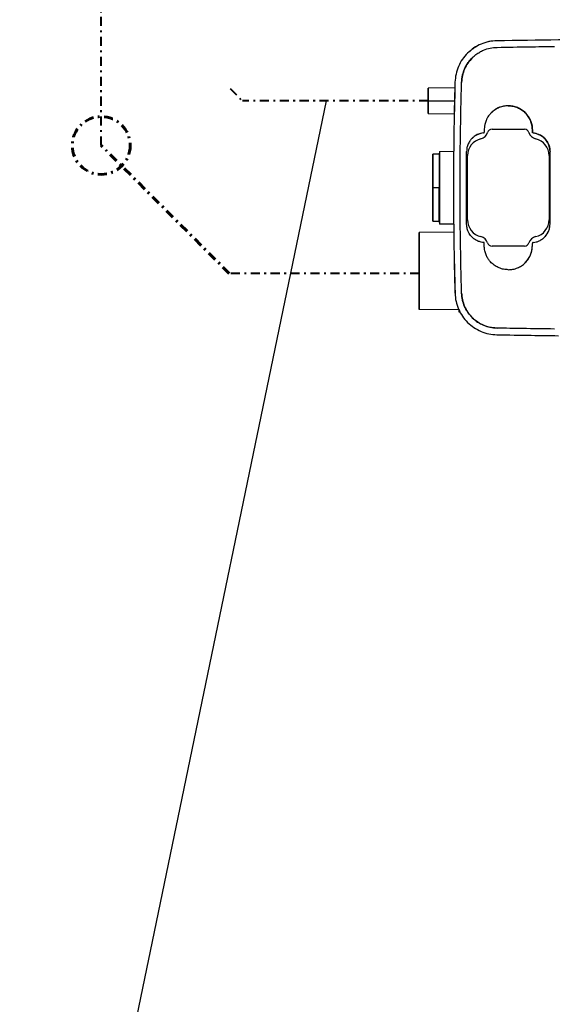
# Model space of a CAD drawing. Header units: millimetres. Extents: x -53858 to 733, y -20463 to 1307.
# Tile 7 of 256: x -49401 to -49372, y -18626 to -18571. Entities that reach past the tile are written whole.
import ezdxf

# ---------------------------------------------------------------- set-up
doc = ezdxf.new("R2010")
doc.units = ezdxf.units.MM
doc.linetypes.add('CONTINOUS', pattern=[0])
doc.linetypes.add('DASHDOT', pattern=[1, 0.5, -0.25, 0, -0.25])
for name, color, linetype, lineweight in [('is_k_przewod_ciś_aranz', 234, 'DASHDOT', 40), ('is_skropliny_opis_ALDI', 27, 'CONTINOUS', 30), ('is_skropliny_przewody', 30, 'DASHDOT', 40)]:
    doc.layers.add(name, color=color, linetype=linetype, lineweight=lineweight)

msp = doc.modelspace()

# ---------------------------------------------------------------- linework, layer by layer
at = {"color": 7, "linetype": 'Continuous', "lineweight": 25}
for p, q in [((-49371.423, -18572.286), (-49374.814, -18572.339)), ((-49376.438, -18573.029), (-49376.438, -18573.029)), ((-49376.18, -18573.287), (-49376.18, -18573.288)), ((-49377.134, -18574.931), (-49378.605, -18574.957)), ((-49377.128, -18574.627), (-49377.128, -18574.627)), ((-49376.763, -18574.638), (-49376.763, -18574.638)), ((-49378.605, -18575.657), (-49377.15, -18575.657)), ((-49374.185, -18575.93), (-49374.185, -18575.93)), ((-49378.605, -18576.357), (-49377.166, -18576.382)), ((-49375.527, -18577.42), (-49375.527, -18577.42)), ((-49375.33, -18577.409), (-49375.325, -18577.41)), ((-49375.085, -18577.232), (-49375.085, -18577.227)), ((-49375.085, -18577.232), (-49373.285, -18577.232)), ((-49373.285, -18577.232), (-49373.285, -18577.227)), ((-49373.046, -18577.41), (-49373.041, -18577.409)), ((-49372.858, -18577.384), (-49372.858, -18577.257)), ((-49372.858, -18577.257), (-49372.858, -18577.257)), ((-49372.858, -18577.384), (-49372.858, -18577.384)), ((-49372.813, -18577.434), (-49372.813, -18577.434)), ((-49375.694, -18577.755), (-49375.695, -18577.75)), ((-49372.675, -18577.75), (-49372.676, -18577.755)), ((-49378.005, -18578.604), (-49378.355, -18578.604)), ((-49377.979, -18578.452), (-49378.005, -18578.604)), ((-49377.979, -18578.452), (-49377.198, -18578.439)), ((-49376.435, -18578.682), (-49376.44, -18578.682)), ((-49376.435, -18582.232), (-49376.435, -18578.682)), ((-49371.935, -18578.682), (-49371.935, -18582.232)), ((-49371.935, -18578.682), (-49371.93, -18578.682)), ((-49371.883, -18582.457), (-49371.883, -18578.457)), ((-49371.883, -18578.457), (-49371.883, -18578.457)), ((-49378.005, -18580.457), (-49378.355, -18580.457)), ((-49378.005, -18580.457), (-49377.979, -18580.457)), ((-49378.355, -18582.31), (-49378.005, -18582.31)), ((-49378.005, -18582.31), (-49377.979, -18582.462)), ((-49377.198, -18582.476), (-49377.979, -18582.462)), ((-49376.435, -18582.232), (-49376.44, -18582.232)), ((-49371.935, -18582.232), (-49371.93, -18582.232)), ((-49371.883, -18582.457), (-49371.883, -18582.457)), ((-49377.195, -18582.915), (-49379.105, -18582.931)), ((-49375.695, -18583.164), (-49375.694, -18583.159)), ((-49375.325, -18583.504), (-49375.33, -18583.505)), ((-49373.041, -18583.505), (-49373.046, -18583.503)), ((-49372.858, -18583.529), (-49372.858, -18583.529)), ((-49372.858, -18583.657), (-49372.858, -18583.529)), ((-49372.843, -18583.494), (-49372.843, -18583.494)), ((-49372.676, -18583.159), (-49372.675, -18583.164)), ((-49373.285, -18583.682), (-49375.085, -18583.682)), ((-49375.085, -18583.682), (-49375.085, -18583.687)), ((-49373.285, -18583.682), (-49373.285, -18583.687)), ((-49372.858, -18583.657), (-49372.858, -18583.657)), ((-49377.127, -18586.287), (-49377.127, -18586.287)), ((-49376.763, -18586.276), (-49376.763, -18586.276)), ((-49376.905, -18587.202), (-49379.105, -18587.183)), ((-49376.836, -18587.333), (-49376.905, -18587.332)), ((-49374.808, -18588.21), (-49374.807, -18588.21)), ((-49374.814, -18588.575), (-49371.423, -18588.628)), ((-49374.814, -18588.575), (-49374.814, -18588.575))]:
    msp.add_line(p, q, dxfattribs=at)
at = {"color": 7, "linetype": 'Continuous', "lineweight": 25, "flags": 128}
for points in [[(-49374.813, -18572.346), (-49375.109, -18572.37), (-49375.369, -18572.423)], [(-49378.605, -18575.657), (-49378.605, -18575.501), (-49378.605, -18575.353), (-49378.605, -18575.221), (-49378.605, -18575.11), (-49378.605, -18575.026), (-49378.605, -18574.975), (-49378.605, -18574.957), (-49378.605, -18574.975), (-49378.605, -18575.026), (-49378.605, -18575.11), (-49378.605, -18575.221), (-49378.605, -18575.353), (-49378.605, -18575.501), (-49378.605, -18575.657)], [(-49378.605, -18575.657), (-49378.605, -18575.813), (-49378.605, -18575.961), (-49378.605, -18576.094), (-49378.605, -18576.204), (-49378.605, -18576.288), (-49378.605, -18576.34), (-49378.605, -18576.357), (-49378.605, -18576.34), (-49378.605, -18576.288), (-49378.605, -18576.204), (-49378.605, -18576.094), (-49378.605, -18575.961), (-49378.605, -18575.813), (-49378.605, -18575.657)], [(-49378.005, -18578.604), (-49378.005, -18578.604), (-49378.005, -18578.623), (-49378.005, -18578.679), (-49378.005, -18578.771), (-49378.005, -18578.898), (-49378.005, -18579.057), (-49378.005, -18579.244), (-49378.005, -18579.455), (-49378.005, -18579.687), (-49378.005, -18579.935), (-49378.005, -18580.193), (-49378.005, -18580.457)], [(-49377.979, -18578.452), (-49377.979, -18578.473), (-49377.979, -18578.534), (-49377.979, -18578.633), (-49377.979, -18578.771), (-49377.979, -18578.942), (-49377.979, -18579.144), (-49377.979, -18579.373), (-49377.979, -18579.624), (-49377.979, -18579.892), (-49377.979, -18580.172), (-49377.979, -18580.457)], [(-49378.355, -18580.457), (-49378.355, -18580.721), (-49378.355, -18580.979), (-49378.355, -18581.227), (-49378.355, -18581.459), (-49378.355, -18581.671), (-49378.355, -18581.858), (-49378.355, -18582.016), (-49378.355, -18582.143), (-49378.355, -18582.235), (-49378.355, -18582.292), (-49378.355, -18582.31), (-49378.355, -18582.292), (-49378.355, -18582.235), (-49378.355, -18582.143), (-49378.355, -18582.016), (-49378.355, -18581.858), (-49378.355, -18581.671), (-49378.355, -18581.459), (-49378.355, -18581.227), (-49378.355, -18580.979), (-49378.355, -18580.721), (-49378.355, -18580.457)], [(-49378.005, -18582.31), (-49378.005, -18582.31), (-49378.005, -18582.292), (-49378.005, -18582.235), (-49378.005, -18582.143), (-49378.005, -18582.016), (-49378.005, -18581.858), (-49378.005, -18581.671), (-49378.005, -18581.459), (-49378.005, -18581.227), (-49378.005, -18580.979), (-49378.005, -18580.721), (-49378.005, -18580.457)], [(-49377.979, -18580.457), (-49377.979, -18580.742), (-49377.979, -18581.022), (-49377.979, -18581.29), (-49377.979, -18581.541), (-49377.979, -18581.77), (-49377.979, -18581.972), (-49377.979, -18582.144), (-49377.979, -18582.281), (-49377.979, -18582.381), (-49377.979, -18582.442), (-49377.979, -18582.462)], [(-49379.105, -18587.183), (-49379.105, -18587.165), (-49379.105, -18587.11), (-49379.105, -18587.021), (-49379.105, -18586.898), (-49379.105, -18586.744), (-49379.105, -18586.56), (-49379.105, -18586.351), (-49379.105, -18586.12), (-49379.105, -18585.871), (-49379.105, -18585.607), (-49379.105, -18585.335), (-49379.105, -18585.057), (-49379.105, -18584.78), (-49379.105, -18584.507), (-49379.105, -18584.244), (-49379.105, -18583.994), (-49379.105, -18583.763), (-49379.105, -18583.554), (-49379.105, -18583.371), (-49379.105, -18583.216), (-49379.105, -18583.093), (-49379.105, -18583.004), (-49379.105, -18582.949), (-49379.105, -18582.931)], [(-49379.105, -18582.931), (-49379.105, -18582.949), (-49379.105, -18583.004), (-49379.105, -18583.093), (-49379.105, -18583.216), (-49379.105, -18583.371), (-49379.105, -18583.554), (-49379.105, -18583.763), (-49379.105, -18583.994), (-49379.105, -18584.244), (-49379.105, -18584.507), (-49379.105, -18584.78), (-49379.105, -18585.057), (-49379.105, -18585.335), (-49379.105, -18585.607), (-49379.105, -18585.871), (-49379.105, -18586.12), (-49379.105, -18586.351), (-49379.105, -18586.56), (-49379.105, -18586.744), (-49379.105, -18586.898), (-49379.105, -18587.021), (-49379.105, -18587.11), (-49379.105, -18587.165), (-49379.105, -18587.183)], [(-49376.905, -18587.332), (-49376.905, -18587.314), (-49376.905, -18587.261), (-49376.905, -18587.221)], [(-49376.905, -18587.224), (-49376.905, -18587.261), (-49376.905, -18587.314), (-49376.905, -18587.332)]]:
    msp.add_lwpolyline(points, dxfattribs=at)
at = {"color": 7, "linetype": 'Continuous', "lineweight": 25}
for centre, radius, start, end in [((-49374.772, -18574.692), 2.346, 119.6069, 135.0003), ((-49362.148, -19292.958), 720.723, 90.467647, 91.006856), ((-49177.957, -18580.455), 199.256, 178.324, 180.00057), ((-49375.804, -18577.267), 0.5, 282.6957, 343.3778), ((-49375.085, -18577.482), 0.25, 90.0006, 163.3778), ((-49373.285, -18577.482), 0.25, 16.6234, 90.0006), ((-49372.567, -18577.267), 0.5, 196.6234, 257.3054), ((-49375.485, -18578.682), 0.95, 102.6957, 180.0006), ((-49372.885, -18578.682), 0.95, 0.0006, 77.3054), ((-49177.957, -18580.455), 199.256, 180.00057, 181.67715), ((-49375.485, -18582.232), 0.95, 180.0006, 257.3054), ((-49372.885, -18582.232), 0.95, 282.6957, 0.0006), ((-49375.804, -18583.647), 0.5, 16.6234, 77.3054), ((-49375.085, -18583.432), 0.25, 196.6234, 270.0006), ((-49373.285, -18583.432), 0.25, 270.0006, 343.3778), ((-49372.566, -18583.647), 0.5, 102.6957, 163.3778)]:
    msp.add_arc(centre, radius, start, end, dxfattribs=at)
for points in [[(-49374.814, -18572.339), (-49374.964, -18572.35), (-49375.263, -18572.372), (-49375.692, -18572.513), (-49376.092, -18572.722), (-49376.317, -18572.921), (-49376.429, -18573.02)], [(-49376.429, -18573.02), (-49376.53, -18573.131), (-49376.731, -18573.353), (-49376.945, -18573.751), (-49377.09, -18574.179), (-49377.115, -18574.478), (-49377.128, -18574.627)], [(-49376.429, -18573.02), (-49376.53, -18573.131), (-49376.731, -18573.353), (-49376.945, -18573.751), (-49377.09, -18574.179), (-49377.115, -18574.478), (-49377.128, -18574.627)], [(-49376.172, -18573.28), (-49376.257, -18573.374), (-49376.428, -18573.561), (-49376.608, -18573.898), (-49376.731, -18574.259), (-49376.752, -18574.512), (-49376.763, -18574.638)], [(-49377.128, -18574.627), (-49377.152, -18575.599), (-49377.202, -18577.542), (-49377.209, -18579.485), (-49377.213, -18580.457)], [(-49378.355, -18580.457), (-49378.355, -18580.336), (-49378.355, -18580.093), (-49378.355, -18579.743), (-49378.355, -18579.421), (-49378.355, -18579.138), (-49378.355, -18578.906), (-49378.355, -18578.734), (-49378.355, -18578.628), (-49378.355, -18578.592), (-49378.355, -18578.628), (-49378.355, -18578.734), (-49378.355, -18578.906), (-49378.355, -18579.138), (-49378.355, -18579.421), (-49378.355, -18579.743), (-49378.355, -18580.093), (-49378.355, -18580.336), (-49378.355, -18580.457)], [(-49377.213, -18580.457), (-49377.209, -18581.429), (-49377.202, -18583.372), (-49377.152, -18585.315), (-49377.127, -18586.287)], [(-49377.127, -18586.287), (-49377.115, -18586.436), (-49377.09, -18586.735), (-49376.944, -18587.163), (-49376.731, -18587.561), (-49376.53, -18587.783), (-49376.429, -18587.894)], [(-49377.127, -18586.287), (-49377.115, -18586.436), (-49377.09, -18586.735), (-49376.944, -18587.163), (-49376.731, -18587.561), (-49376.53, -18587.783), (-49376.429, -18587.894)], [(-49376.763, -18586.276), (-49376.752, -18586.402), (-49376.731, -18586.655), (-49376.608, -18587.016), (-49376.427, -18587.353), (-49376.257, -18587.54), (-49376.172, -18587.634)], [(-49376.429, -18587.894), (-49376.317, -18587.993), (-49376.092, -18588.192), (-49375.692, -18588.401), (-49375.263, -18588.542), (-49374.964, -18588.564), (-49374.814, -18588.575)], [(-49376.429, -18587.894), (-49376.317, -18587.993), (-49376.092, -18588.192), (-49375.692, -18588.401), (-49375.263, -18588.542), (-49374.964, -18588.564), (-49374.814, -18588.575)], [(-49376.172, -18587.634), (-49376.077, -18587.718), (-49375.888, -18587.886), (-49375.549, -18588.063), (-49375.187, -18588.182), (-49374.934, -18588.2), (-49374.808, -18588.21)]]:
    msp.add_open_spline(points, degree=3, dxfattribs=at)
for points, knots in [([(-49376.172, -18573.28), (-49376.107, -18573.22), (-49375.98, -18573.104), (-49375.769, -18572.966), (-49375.508, -18572.837), (-49375.188, -18572.732), (-49374.934, -18572.714), (-49374.808, -18572.704)], [0, 0, 0, 0, 0.174525, 0.340032, 0.496521, 0.750773, 1, 1, 1, 1]), ([(-49374.808, -18572.704), (-49374.214, -18572.694), (-49373.155, -18572.675), (-49372.095, -18572.66), (-49371.629, -18572.654)], [0, 0, 0, 0, 0.559999, 1, 1, 1, 1]), ([(-49376.763, -18574.638), (-49376.76, -18574.58), (-49376.753, -18574.454), (-49376.72, -18574.268), (-49376.67, -18574.082), (-49376.577, -18573.837), (-49376.424, -18573.555), (-49376.251, -18573.366), (-49376.172, -18573.28)], [0, 0, 0, 0, 0.1143187, 0.2503612, 0.372692, 0.4950229, 0.7684085, 1, 1, 1, 1]), ([(-49376.848, -18580.457), (-49376.844, -18579.487), (-49376.837, -18577.547), (-49376.788, -18575.608), (-49376.763, -18574.638)], [0, 0, 0, 0, 0.499913, 1, 1, 1, 1]), ([(-49374.185, -18575.93), (-49374.271, -18575.934), (-49374.445, -18575.944), (-49374.651, -18576.009), (-49374.806, -18576.081), (-49374.916, -18576.146), (-49375.024, -18576.225), (-49375.117, -18576.309), (-49375.2, -18576.399), (-49375.275, -18576.495), (-49375.349, -18576.613), (-49375.425, -18576.77), (-49375.481, -18576.948), (-49375.509, -18577.12), (-49375.512, -18577.217), (-49375.513, -18577.257)], [0, 0, 0, 0, 0.123401, 0.249738, 0.30817, 0.369338, 0.433243, 0.499884, 0.550323, 0.60883, 0.675402, 0.750038, 0.859636, 0.942973, 1, 1, 1, 1]), ([(-49374.185, -18575.93), (-49374.314, -18575.941), (-49374.573, -18575.964), (-49374.898, -18576.112), (-49375.053, -18576.266), (-49375.115, -18576.328)], [0, 0, 0, 0, 0.37328, 0.74652, 1, 1, 1, 1]), ([(-49374.185, -18575.93), (-49374.099, -18575.934), (-49373.926, -18575.944), (-49373.679, -18576.022), (-49373.446, -18576.144), (-49373.273, -18576.285), (-49373.142, -18576.431), (-49373.042, -18576.574), (-49372.95, -18576.754), (-49372.889, -18576.947), (-49372.862, -18577.119), (-49372.859, -18577.217), (-49372.858, -18577.257)], [0, 0, 0, 0, 0.123417, 0.249811, 0.369305, 0.499759, 0.568731, 0.652128, 0.749938, 0.85924, 0.942609, 1, 1, 1, 1]), ([(-49372.858, -18577.257), (-49372.863, -18577.17), (-49372.873, -18576.996), (-49372.952, -18576.746), (-49373.074, -18576.515), (-49373.241, -18576.312), (-49373.443, -18576.146), (-49373.674, -18576.023), (-49373.925, -18575.944), (-49374.098, -18575.935), (-49374.185, -18575.93)], [0, 0, 0, 0, 0.125048, 0.250042, 0.375032, 0.500025, 0.62502, 0.75001, 0.875002, 1, 1, 1, 1]), ([(-49375.558, -18577.434), (-49375.614, -18577.442), (-49375.731, -18577.459), (-49375.873, -18577.513), (-49375.985, -18577.572), (-49376.068, -18577.626), (-49376.148, -18577.691), (-49376.234, -18577.776), (-49376.333, -18577.904), (-49376.425, -18578.082), (-49376.479, -18578.277), (-49376.485, -18578.403), (-49376.488, -18578.457)], [0, 0, 0, 0, 0.1127719, 0.2336825, 0.2972576, 0.362874, 0.4305324, 0.5002329, 0.6027899, 0.7502403, 0.8930286, 1, 1, 1, 1]), ([(-49375.558, -18577.434), (-49375.65, -18577.451), (-49375.836, -18577.485), (-49376.051, -18577.598), (-49376.147, -18577.702), (-49376.18, -18577.737)], [0, 0, 0, 0, 0.39911, 0.798189, 1, 1, 1, 1]), ([(-49375.558, -18577.434), (-49375.555, -18577.434), (-49375.548, -18577.433), (-49375.537, -18577.428), (-49375.53, -18577.422), (-49375.525, -18577.418)], [0, 0, 0, 0, 0.263169, 0.519611, 1, 1, 1, 1]), ([(-49375.525, -18577.418), (-49375.522, -18577.413), (-49375.517, -18577.406), (-49375.513, -18577.394), (-49375.513, -18577.388), (-49375.513, -18577.384)], [0, 0, 0, 0, 0.480503, 0.736871, 1, 1, 1, 1]), ([(-49375.513, -18577.257), (-49375.513, -18577.281), (-49375.513, -18577.323), (-49375.513, -18577.366), (-49375.513, -18577.384)], [0, 0, 0, 0, 0.560009, 1, 1, 1, 1]), ([(-49372.858, -18577.257), (-49372.858, -18577.281), (-49372.858, -18577.323), (-49372.858, -18577.366), (-49372.858, -18577.384)], [0, 0, 0, 0, 0.560008, 1, 1, 1, 1]), ([(-49372.813, -18577.434), (-49372.817, -18577.433), (-49372.827, -18577.432), (-49372.839, -18577.425), (-49372.847, -18577.416), (-49372.853, -18577.407), (-49372.857, -18577.396), (-49372.858, -18577.388), (-49372.858, -18577.384)], [0, 0, 0, 0, 0.1795253, 0.4098688, 0.5437637, 0.6882643, 0.8413441, 1, 1, 1, 1]), ([(-49372.813, -18577.434), (-49372.756, -18577.442), (-49372.639, -18577.459), (-49372.466, -18577.524), (-49372.297, -18577.624), (-49372.173, -18577.736), (-49372.081, -18577.847), (-49372.011, -18577.952), (-49371.94, -18578.103), (-49371.891, -18578.277), (-49371.885, -18578.403), (-49371.883, -18578.457)], [0, 0, 0, 0, 0.112762, 0.233663, 0.362698, 0.499871, 0.563155, 0.646562, 0.750073, 0.892867, 1, 1, 1, 1]), ([(-49371.883, -18578.457), (-49371.89, -18578.363), (-49371.905, -18578.174), (-49372.025, -18577.912), (-49372.216, -18577.68), (-49372.484, -18577.497), (-49372.703, -18577.455), (-49372.813, -18577.434)], [0, 0, 0, 0, 0.186771, 0.373535, 0.560308, 0.780151, 1, 1, 1, 1]), ([(-49376.488, -18582.457), (-49376.488, -18581.71), (-49376.488, -18580.377), (-49376.488, -18579.044), (-49376.488, -18578.457)], [0, 0, 0, 0, 0.56, 1, 1, 1, 1]), ([(-49371.883, -18582.457), (-49371.883, -18581.71), (-49371.883, -18580.377), (-49371.883, -18579.044), (-49371.883, -18578.457)], [0, 0, 0, 0, 0.560003, 1, 1, 1, 1]), ([(-49376.763, -18586.276), (-49376.787, -18585.306), (-49376.837, -18583.367), (-49376.844, -18581.427), (-49376.848, -18580.457)], [0, 0, 0, 0, 0.50019, 1, 1, 1, 1]), ([(-49375.513, -18583.483), (-49375.571, -18583.477), (-49375.693, -18583.465), (-49375.874, -18583.404), (-49376.05, -18583.307), (-49376.182, -18583.194), (-49376.278, -18583.082), (-49376.352, -18582.974), (-49376.428, -18582.82), (-49376.479, -18582.642), (-49376.485, -18582.512), (-49376.488, -18582.457)], [0, 0, 0, 0, 0.113535, 0.234712, 0.363527, 0.499985, 0.564606, 0.648018, 0.750203, 0.894267, 1, 1, 1, 1]), ([(-49372.813, -18583.48), (-49372.756, -18583.472), (-49372.639, -18583.455), (-49372.498, -18583.401), (-49372.386, -18583.342), (-49372.303, -18583.288), (-49372.223, -18583.223), (-49372.137, -18583.138), (-49372.037, -18583.01), (-49371.946, -18582.833), (-49371.891, -18582.637), (-49371.885, -18582.511), (-49371.883, -18582.457)], [0, 0, 0, 0, 0.112738, 0.233622, 0.297186, 0.362793, 0.430443, 0.500138, 0.602524, 0.750113, 0.892858, 1, 1, 1, 1]), ([(-49372.191, -18583.177), (-49372.156, -18583.145), (-49372.041, -18583.038), (-49371.916, -18582.788), (-49371.894, -18582.567), (-49371.883, -18582.457)], [0, 0, 0, 0, 0.173531, 0.586752, 1, 1, 1, 1]), ([(-49375.513, -18583.657), (-49375.513, -18583.625), (-49375.513, -18583.567), (-49375.513, -18583.509), (-49375.513, -18583.483)], [0, 0, 0, 0, 0.560012, 1, 1, 1, 1]), ([(-49372.845, -18583.496), (-49372.848, -18583.501), (-49372.854, -18583.508), (-49372.857, -18583.52), (-49372.858, -18583.526), (-49372.858, -18583.529)], [0, 0, 0, 0, 0.480503, 0.736871, 1, 1, 1, 1]), ([(-49372.858, -18583.657), (-49372.858, -18583.633), (-49372.858, -18583.591), (-49372.858, -18583.548), (-49372.858, -18583.529)], [0, 0, 0, 0, 0.560008, 1, 1, 1, 1]), ([(-49372.813, -18583.48), (-49372.816, -18583.48), (-49372.822, -18583.481), (-49372.834, -18583.486), (-49372.841, -18583.492), (-49372.845, -18583.496)], [0, 0, 0, 0, 0.263169, 0.519611, 1, 1, 1, 1]), ([(-49374.185, -18584.984), (-49374.271, -18584.98), (-49374.445, -18584.97), (-49374.692, -18584.892), (-49374.924, -18584.77), (-49375.097, -18584.629), (-49375.228, -18584.483), (-49375.328, -18584.34), (-49375.42, -18584.159), (-49375.481, -18583.966), (-49375.509, -18583.794), (-49375.511, -18583.697), (-49375.513, -18583.657)], [0, 0, 0, 0, 0.1234565, 0.249842, 0.369361, 0.4997802, 0.5688402, 0.652232, 0.7499451, 0.8595967, 0.942964, 1, 1, 1, 1]), ([(-49374.185, -18584.984), (-49374.099, -18584.98), (-49373.926, -18584.97), (-49373.719, -18584.905), (-49373.565, -18584.833), (-49373.455, -18584.768), (-49373.347, -18584.689), (-49373.253, -18584.605), (-49373.171, -18584.515), (-49373.096, -18584.419), (-49373.022, -18584.301), (-49372.945, -18584.144), (-49372.889, -18583.967), (-49372.861, -18583.795), (-49372.859, -18583.697), (-49372.858, -18583.657)], [0, 0, 0, 0, 0.12337, 0.249717, 0.308127, 0.369288, 0.433199, 0.49986, 0.550212, 0.608691, 0.675294, 0.750019, 0.859241, 0.942584, 1, 1, 1, 1]), ([(-49373.255, -18584.586), (-49373.223, -18584.56), (-49373.113, -18584.467), (-49372.989, -18584.25), (-49372.878, -18583.963), (-49372.864, -18583.759), (-49372.858, -18583.657)], [0, 0, 0, 0, 0.119682, 0.4131, 0.70653, 1, 1, 1, 1]), ([(-49376.172, -18587.634), (-49376.209, -18587.596), (-49376.287, -18587.516), (-49376.397, -18587.374), (-49376.505, -18587.207), (-49376.624, -18586.97), (-49376.73, -18586.658), (-49376.752, -18586.405), (-49376.763, -18586.276)], [0, 0, 0, 0, 0.1043013, 0.2221373, 0.353505, 0.4984011, 0.745637, 1, 1, 1, 1]), ([(-49374.807, -18588.21), (-49374.891, -18588.205), (-49375.059, -18588.196), (-49375.309, -18588.142), (-49375.584, -18588.045), (-49375.885, -18587.888), (-49376.074, -18587.721), (-49376.172, -18587.634)], [0, 0, 0, 0, 0.165431, 0.33317, 0.50322, 0.741559, 1, 1, 1, 1]), ([(-49371.629, -18588.26), (-49372.222, -18588.252), (-49373.282, -18588.237), (-49374.341, -18588.218), (-49374.807, -18588.21)], [0, 0, 0, 0, 0.560001, 1, 1, 1, 1]), ([(-49374.814, -18588.575), (-49374.181, -18588.586), (-49373.051, -18588.605), (-49371.92, -18588.621), (-49371.423, -18588.628)], [0, 0, 0, 0, 0.56, 1, 1, 1, 1])]:
    msp.add_open_spline(points, degree=3, knots=knots, dxfattribs=at)
at = {"layer": 'is_k_przewod_ciś_aranz', "lineweight": 60}
msp.add_line((-49389.586, -18585.196), (-49396.657, -18578.125), dxfattribs=at)
at = {"layer": 'is_k_przewod_ciś_aranz'}
for points in [[(-49396.657, -18578.125), (-49396.657, -18534.601)], [(-49379.105, -18585.196), (-49389.586, -18585.196)]]:
    msp.add_lwpolyline(points, dxfattribs=at)
at = {"layer": 'is_k_przewod_ciś_aranz', "lineweight": 60}
msp.add_circle((-49396.657, -18578.125), 1.6, dxfattribs=at)
at = {"layer": 'is_skropliny_opis_ALDI'}
msp.add_line((-49384.24, -18575.657), (-49401.157, -18657.402), dxfattribs=at)
at = {"layer": 'is_skropliny_przewody'}
for p in [(-49389.544, -18574.979), (-49378.605, -18575.657)]:
    msp.add_line(p, (-49388.866, -18575.657), dxfattribs=at)

doc.saveas('drawing.dxf')
